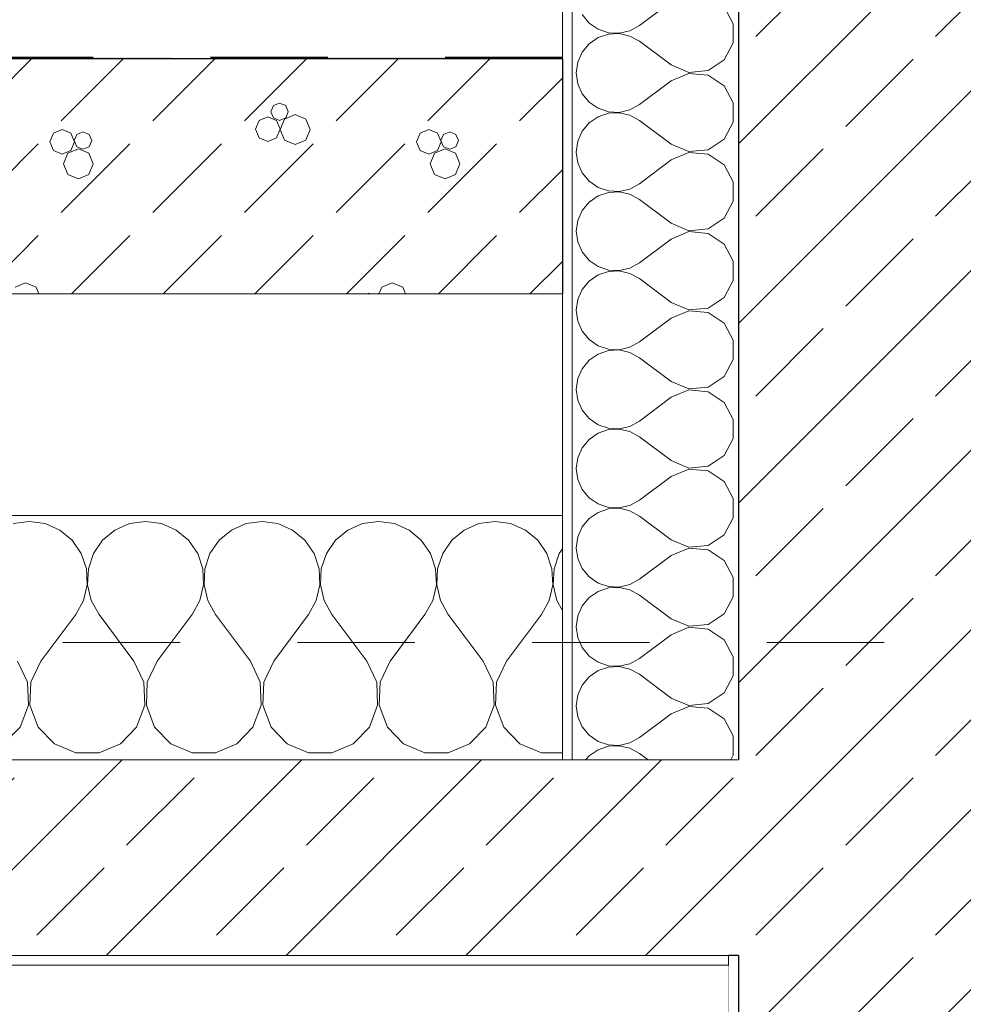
# Model space of a CAD drawing. Header units: millimetres. Extents: x 58537 to 97688, y -8921 to 14216.
# Tile 124 of 145: x 74395 to 75360, y 11190 to 12197. Entities that reach past the tile are written whole.
import ezdxf

# ---------------------------------------------------------------- set-up
doc = ezdxf.new("R2010")
doc.units = ezdxf.units.MM
doc.header["$MEASUREMENT"] = 0
doc.linetypes.add('Przerywana', pattern=[240, 120, -120])
doc.linetypes.add('Wipeout_Contour', pattern=[1000, 0, -1000])
for name, color, linetype, lineweight, true_color in [('0_Nr_pióra__85', 7, 'Continuous', 13, 0x80c2ff), ('Nowe_A-Wymiary-Zewnętrzne_Nr_pióra__45', 7, 'Continuous', 15, 0x40a5ff), ('Nowe_A-Wymiary-Zewnętrzne_Nr_pióra__85', 7, 'Continuous', 13, 0x80c2ff)]:
    doc.layers.add(name, color=color, linetype=linetype, lineweight=lineweight, true_color=true_color)
for name, color, linetype in [('Nowe_A-Dach-Połacie', 7, 'Continuous'), ('Nowe_A-Stropy', 7, 'Continuous'), ('Nowe_A-Wymiary-Zewnętrzne', 7, 'Continuous'), ('Nowe_A-Ściany-Konstrukcyjne', 7, 'Continuous'), ('Nowe_A-Ściany-Wewnętrzne', 7, 'Continuous'), ('Nowe_A-Ściany-Zewnętrzne', 7, 'Continuous')]:
    doc.layers.add(name, color=color, linetype=linetype)
for name, color, linetype, lineweight in [('Nowe_A-Dach-Połacie_Nr_pióra__169', 7, 'Continuous', 5), ('Nowe_A-Dach-Połacie_Nr_pióra__29', 7, 'Continuous', 25), ('Nowe_A-Dach-Połacie_Nr_pióra__49', 7, 'Continuous', 15), ('Nowe_A-Stropy_Nr_pióra__174', 7, 'Continuous', 5), ('Nowe_A-Stropy_Nr_pióra__49', 7, 'Continuous', 15), ('Nowe_A-Stropy_Nr_pióra__9', 7, 'Continuous', 13), ('Nowe_A-Wymiary-Zewnętrzne_Nr_pióra__46', 5, 'Continuous', 15), ('Nowe_A-Ściany-Konstrukcyjne_Nr_pióra__27', 7, 'Continuous', 25), ('Nowe_A-Ściany-Konstrukcyjne_Nr_pióra__47', 7, 'Continuous', 15), ('Nowe_A-Ściany-Wewnętrzne_Nr_pióra__174', 7, 'Continuous', 5), ('Nowe_A-Ściany-Wewnętrzne_Nr_pióra__27', 7, 'Continuous', 25), ('Nowe_A-Ściany-Wewnętrzne_Nr_pióra__47', 7, 'Continuous', 15), ('Nowe_A-Ściany-Wewnętrzne_Nr_pióra__67', 7, 'Continuous', 13)]:
    doc.layers.add(name, color=color, linetype=linetype, lineweight=lineweight)
doc.styles.add('STYL_AUTOMATYCZNY_2', font='arial.ttf')
doc.dimstyles.new('STYL_AUTOMATYCZNY__1', dxfattribs={"dimtxt": 125, "dimasz": 47.5, "dimexe": 0.18, "dimexo": 20, "dimgap": 0, "dimtad": 1, "dimdec": 1, "dimlfac": 0.1, "dimzin": 0, "dimdsep": 46, "dimtxsty": 'STYL_AUTOMATYCZNY_2', "dimblk": 'ARROWHEAD_11', "dimblk1": 'ARROWHEAD_11', "dimblk2": 'ARROWHEAD_11', "dimcen": 0.09, "dimclrd": 256, "dimclre": 256, "dimclrt": 5, "dimadec": 1, "dimazin": 0, "dimtfac": 1, "dimtdec": 4, "dimtmove": 0, "dimatfit": 3, "dimfxl": 0, "dimtolj": 1, "dimtzin": 0, "dimarcsym": 0})
pattern_1 = [(0, (0, 0), (0, 86.60254), [0, -50]), (0, (25, 43.3), (0, 86.60254), [0, -50])]
pattern_2 = [(45, (0, 0), (-91.92388, 91.92388), []), (45, (-45.96, 45.96), (-91.92388, 91.92388), [97.5, -32.5])]

# ---------------------------------------------------------------- blocks, each defined once
blk = doc.blocks.new('ElemPrzekroju_265')
at = {"layer": 'Nowe_A-Ściany-Konstrukcyjne', "linetype": 'Continuous', "lineweight": 0, "true_color": 0x000000}
h = blk.add_hatch(dxfattribs=at)
h.set_pattern_fill('Tynk', color=18, style=0, pattern_type=2)
h.set_pattern_definition(pattern_1)
h.paths.add_polyline_path([(75120.1, 11240), (75120.1, 10920), (75130.1, 10920), (75130.1, 11240)])
h = blk.add_hatch(dxfattribs=at)
h.set_pattern_fill('Beton_zbrojony', color=18, style=0, pattern_type=2)
h.set_pattern_definition(pattern_2)
h.paths.add_polyline_path([(75380.1, 11240), (75130.1, 11240), (75130.1, 10920), (75380.1, 10920)])
at = {"layer": 'Nowe_A-Ściany-Konstrukcyjne_Nr_pióra__27', "color": 7, "linetype": 'Continuous', "lineweight": 25}
for q in [(75120.1, 11240), (75130.1, 10920)]:
    blk.add_line((75130.1, 11240), q, dxfattribs=at)
at = {"layer": 'Nowe_A-Ściany-Konstrukcyjne_Nr_pióra__47', "color": 7, "linetype": 'Continuous', "lineweight": 15}
for p, q in [((75120.1, 11240), (75120.1, 11230)), ((75120.1, 11230), (75120.1, 10920))]:
    blk.add_line(p, q, dxfattribs=at)
blk = doc.blocks.new('ElemPrzekroju_328')
at = {"color": 254, "linetype": 'Wipeout_Contour', "lineweight": 0, "ltscale": 591287.629852}
blk.add_wipeout([(72140.1, 8770), (72340.1, 8770), (72340.1, 10720), (73360.1, 10720), (73360.1, 8770), (75120.1, 8770), (75120.1, 11230), (72140.1, 11230)], dxfattribs=at).dxf.layer = 'Nowe_A-Ściany-Wewnętrzne'
blk = doc.blocks.new('ElemPrzekroju_340')
at = {"color": 254, "linetype": 'Wipeout_Contour', "lineweight": 0, "ltscale": 301367.432864}
blk.add_wipeout([(73900.1, 11744.7), (73900.1, 11690), (74950.1, 11690), (74950.1, 11744.7)], dxfattribs=at).dxf.layer = 'Nowe_A-Ściany-Zewnętrzne'
blk = doc.blocks.new('*X368')
at = {"layer": 'Nowe_A-Stropy_Nr_pióra__174', "color": 7, "linetype": 'Continuous', "lineweight": 5}
for p, q in [((74404.8, 11684), (74388.5, 11681.8)), ((74421, 11681.8), (74404.8, 11684)), ((74436.1, 11675.2), (74421, 11681.8)), ((74448.7, 11664.7), (74436.1, 11675.2)), ((74492.5, 11675.2), (74479.9, 11664.7)), ((74507.5, 11681.8), (74492.5, 11675.2)), ((74523.8, 11684), (74507.5, 11681.8)), ((74540.1, 11681.8), (74523.8, 11684)), ((74555.1, 11675.2), (74540.1, 11681.8)), ((74567.7, 11664.7), (74555.1, 11675.2)), ((74611.6, 11675.2), (74598.9, 11664.7)), ((74626.6, 11681.8), (74611.6, 11675.2)), ((74642.9, 11684), (74626.6, 11681.8)), ((74659.1, 11681.8), (74642.9, 11684)), ((74674.2, 11675.2), (74659.1, 11681.8)), ((74686.8, 11664.7), (74674.2, 11675.2)), ((74730.6, 11675.2), (74718, 11664.7)), ((74745.6, 11681.8), (74730.6, 11675.2)), ((74761.9, 11684), (74745.6, 11681.8)), ((74778.2, 11681.8), (74761.9, 11684)), ((74793.2, 11675.2), (74778.2, 11681.8)), ((74805.8, 11664.7), (74793.2, 11675.2)), ((74849.7, 11675.2), (74837, 11664.7)), ((74864.7, 11681.8), (74849.7, 11675.2)), ((74881, 11684), (74864.7, 11681.8)), ((74897.2, 11681.8), (74881, 11684)), ((74912.2, 11675.2), (74897.2, 11681.8)), ((74924.9, 11664.7), (74912.2, 11675.2)), ((74458, 11651.1), (74448.7, 11664.7)), ((74479.9, 11664.7), (74470.6, 11651.1)), ((74577.1, 11651.1), (74567.7, 11664.7)), ((74598.9, 11664.7), (74589.6, 11651.1)), ((74696.1, 11651.1), (74686.8, 11664.7)), ((74718, 11664.7), (74708.7, 11651.1)), ((74815.1, 11651.1), (74805.8, 11664.7)), ((74837, 11664.7), (74827.7, 11651.1)), ((74934.2, 11651.1), (74924.9, 11664.7)), ((74950.1, 11656), (74946.8, 11651.1)), ((74463.3, 11635.6), (74458, 11651.1)), ((74470.6, 11651.1), (74465.3, 11635.6)), ((74582.3, 11635.6), (74577.1, 11651.1)), ((74589.6, 11651.1), (74584.4, 11635.6)), ((74701.3, 11635.6), (74696.1, 11651.1)), ((74708.7, 11651.1), (74703.4, 11635.6)), ((74820.4, 11635.6), (74815.1, 11651.1)), ((74827.7, 11651.1), (74822.5, 11635.6)), ((74939.4, 11635.6), (74934.2, 11651.1)), ((74946.8, 11651.1), (74941.5, 11635.6)), ((74464, 11619.2), (74463.3, 11635.6)), ((74465.3, 11635.6), (74464.5, 11619.2)), ((74583.1, 11619.2), (74582.3, 11635.6)), ((74584.4, 11635.6), (74583.6, 11619.2)), ((74702.1, 11619.2), (74701.3, 11635.6)), ((74703.4, 11635.6), (74702.6, 11619.2)), ((74821.2, 11619.2), (74820.4, 11635.6)), ((74822.5, 11635.6), (74821.7, 11619.2)), ((74940.2, 11619.2), (74939.4, 11635.6)), ((74941.5, 11635.6), (74940.7, 11619.2)), ((74460.3, 11603.2), (74464, 11619.2)), ((74464.5, 11619.2), (74468.2, 11603.2)), ((74579.4, 11603.2), (74583.1, 11619.2)), ((74583.6, 11619.2), (74587.3, 11603.2)), ((74698.4, 11603.2), (74702.1, 11619.2)), ((74702.6, 11619.2), (74706.3, 11603.2)), ((74817.5, 11603.2), (74821.2, 11619.2)), ((74821.7, 11619.2), (74825.4, 11603.2)), ((74936.5, 11603.2), (74940.2, 11619.2)), ((74940.7, 11619.2), (74944.4, 11603.2)), ((74452.4, 11588.8), (74460.3, 11603.2)), ((74468.2, 11603.2), (74476.2, 11588.8)), ((74571.4, 11588.8), (74579.4, 11603.2)), ((74587.3, 11603.2), (74595.2, 11588.8)), ((74690.5, 11588.8), (74698.4, 11603.2)), ((74706.3, 11603.2), (74714.3, 11588.8)), ((74809.5, 11588.8), (74817.5, 11603.2)), ((74825.4, 11603.2), (74833.3, 11588.8)), ((74928.6, 11588.8), (74936.5, 11603.2)), ((74944.4, 11603.2), (74950.1, 11593)), ((74416.7, 11541.2), (74452.4, 11588.8)), ((74511.9, 11541.2), (74476.2, 11588.8)), ((74535.7, 11541.2), (74571.4, 11588.8)), ((74631, 11541.2), (74595.2, 11588.8)), ((74654.8, 11541.2), (74690.5, 11588.8)), ((74750, 11541.2), (74714.3, 11588.8)), ((74773.8, 11541.2), (74809.5, 11588.8)), ((74869, 11541.2), (74833.3, 11588.8)), ((74892.9, 11541.2), (74928.6, 11588.8)), ((74403, 11519.7), (74392.9, 11541.2)), ((74416.7, 11541.2), (74406.5, 11519.7)), ((74522.1, 11519.7), (74511.9, 11541.2)), ((74535.7, 11541.2), (74525.5, 11519.7)), ((74641.1, 11519.7), (74631, 11541.2)), ((74654.8, 11541.2), (74644.6, 11519.7)), ((74760.2, 11519.7), (74750, 11541.2)), ((74773.8, 11541.2), (74763.6, 11519.7)), ((74879.2, 11519.7), (74869, 11541.2)), ((74892.9, 11541.2), (74882.7, 11519.7)), ((74404, 11495.9), (74403, 11519.7)), ((74406.5, 11519.7), (74405.5, 11495.9)), ((74523, 11495.9), (74522.1, 11519.7)), ((74525.5, 11519.7), (74524.6, 11495.9)), ((74642.1, 11495.9), (74641.1, 11519.7)), ((74644.6, 11519.7), (74643.6, 11495.9)), ((74761.1, 11495.9), (74760.2, 11519.7)), ((74763.6, 11519.7), (74762.7, 11495.9)), ((74880.2, 11495.9), (74879.2, 11519.7)), ((74882.7, 11519.7), (74881.7, 11495.9)), ((74395.5, 11473.6), (74404, 11495.9)), ((74405.5, 11495.9), (74414, 11473.6)), ((74514.6, 11473.6), (74523, 11495.9)), ((74524.6, 11495.9), (74533, 11473.6)), ((74633.6, 11473.6), (74642.1, 11495.9)), ((74643.6, 11495.9), (74652.1, 11473.6)), ((74752.7, 11473.6), (74761.1, 11495.9)), ((74762.7, 11495.9), (74771.1, 11473.6)), ((74871.7, 11473.6), (74880.2, 11495.9)), ((74881.7, 11495.9), (74890.2, 11473.6)), ((74379, 11456.5), (74395.5, 11473.6)), ((74414, 11473.6), (74430.5, 11456.5)), ((74498.1, 11456.5), (74514.6, 11473.6)), ((74533, 11473.6), (74549.5, 11456.5)), ((74617.1, 11456.5), (74633.6, 11473.6)), ((74652.1, 11473.6), (74668.6, 11456.5)), ((74736.2, 11456.5), (74752.7, 11473.6)), ((74771.1, 11473.6), (74787.6, 11456.5)), ((74855.2, 11456.5), (74871.7, 11473.6)), ((74890.2, 11473.6), (74906.7, 11456.5)), ((74430.5, 11456.5), (74452.4, 11447.2)), ((74476.2, 11447.2), (74498.1, 11456.5)), ((74549.5, 11456.5), (74571.4, 11447.2)), ((74595.2, 11447.2), (74617.1, 11456.5)), ((74668.6, 11456.5), (74690.5, 11447.2)), ((74714.3, 11447.2), (74736.2, 11456.5)), ((74787.6, 11456.5), (74809.5, 11447.2)), ((74833.3, 11447.2), (74855.2, 11456.5)), ((74906.7, 11456.5), (74928.6, 11447.2)), ((74452.4, 11447.2), (74476.2, 11447.2)), ((74571.4, 11447.2), (74595.2, 11447.2)), ((74690.5, 11447.2), (74714.3, 11447.2)), ((74809.5, 11447.2), (74833.3, 11447.2)), ((74928.6, 11447.2), (74950.1, 11447.2))]:
    blk.add_line(p, q, dxfattribs=at)
blk = doc.blocks.new('ElemPrzekroju_341')
at = {"layer": 'Nowe_A-Stropy', "linetype": 'Continuous', "lineweight": 0, "true_color": 0x000000}
h = blk.add_hatch(dxfattribs=at)
h.set_pattern_fill('Beton_zbrojony', color=18, style=0, pattern_type=2)
h.set_pattern_definition(pattern_2)
h.paths.add_polyline_path([(73900.1, 11440), (73430.1, 11440), (73430.1, 11240), (75120.1, 11240), (75380.1, 11240), (75380.1, 11440), (74950.1, 11440)])
h = blk.add_hatch(dxfattribs=at)
h.set_pattern_fill('Tynk', color=18, style=0, pattern_type=2)
h.set_pattern_definition(pattern_1)
h.paths.add_polyline_path([(73430.1, 11230), (75120.1, 11230), (75120.1, 11240), (73430.1, 11240)])
at = {"layer": 'Nowe_A-Stropy_Nr_pióra__49', "color": 7, "linetype": 'Continuous', "lineweight": 15}
blk.add_line((75120.1, 11230), (73430.1, 11230), dxfattribs=at)
at = {"layer": 'Nowe_A-Stropy_Nr_pióra__9', "color": 7, "linetype": 'Continuous', "lineweight": 13}
for p, q in [((74950.1, 11690), (73900.1, 11690)), ((74950.1, 11440), (73900.1, 11440)), ((75120.1, 11240), (73430.1, 11240))]:
    blk.add_line(p, q, dxfattribs=at)
at = {"layer": 'Nowe_A-Stropy', "lineweight": 0}
blk.add_blockref('*X368', (0, 0), dxfattribs=at)
blk = doc.blocks.new('*X373')
at = {"layer": 'Nowe_A-Dach-Połacie', "linetype": 'Continuous', "lineweight": 0, "true_color": 0x000000}
for points in [[(74400.6, 12157.2), (74550.6, 12157.2), (74550.6, 12158.7), (74400.6, 12158.7)], [(74700.6, 12157.2), (74850.6, 12157.2), (74850.6, 12158.7), (74700.6, 12158.7)]]:
    blk.add_hatch(color=18, dxfattribs=at).paths.add_polyline_path(points)
blk = doc.blocks.new('*X376')
at = {"layer": 'Nowe_A-Dach-Połacie_Nr_pióra__169', "color": 7, "linetype": 'Continuous', "lineweight": 5}
for p, q in [((74343.8, 12093.8), (74407.2, 12157.2)), ((74437.5, 12093.8), (74501, 12157.2)), ((74531.2, 12093.8), (74594.7, 12157.2)), ((74625, 12093.8), (74688.5, 12157.2)), ((74718.8, 12093.8), (74782.2, 12157.2)), ((74812.5, 12093.8), (74876, 12157.2)), ((74906.2, 12093.8), (74950.1, 12137.6)), ((74654.5, 12109.4), (74651.9, 12103.1)), ((74660.8, 12112), (74654.5, 12109.4)), ((74667.1, 12109.4), (74660.8, 12112)), ((74669.7, 12103.1), (74667.1, 12109.4)), ((74651.9, 12103.1), (74654.5, 12096.8)), ((74676.9, 12100.2), (74666, 12095.7)), ((74667.1, 12096.8), (74669.7, 12103.1)), ((74687.7, 12095.7), (74676.9, 12100.2)), ((74640, 12094.2), (74636.3, 12085.3)), ((74648.9, 12097.9), (74640, 12094.2)), ((74657.8, 12094.2), (74648.9, 12097.9)), ((74654.5, 12096.8), (74660.8, 12094.2)), ((74661.5, 12085.3), (74657.8, 12094.2)), ((74660.8, 12094.2), (74667.1, 12096.8)), ((74666, 12095.7), (74661.6, 12084.9)), ((74692.1, 12084.9), (74687.7, 12095.7)), ((74429.5, 12081.2), (74425.8, 12072.3)), ((74438.4, 12084.9), (74429.5, 12081.2)), ((74447.3, 12081.2), (74438.4, 12084.9)), ((74451, 12072.3), (74447.3, 12081.2)), ((74453.5, 12080), (74450.9, 12073.7)), ((74459.8, 12082.6), (74453.5, 12080)), ((74466.1, 12080), (74459.8, 12082.6)), ((74468.7, 12073.7), (74466.1, 12080)), ((74636.3, 12085.3), (74640, 12076.4)), ((74657.8, 12076.4), (74661.5, 12085.3)), ((74661.6, 12084.9), (74666, 12074.1)), ((74687.7, 12074.1), (74692.1, 12084.9)), ((74804.5, 12081.2), (74800.8, 12072.3)), ((74813.4, 12084.9), (74804.5, 12081.2)), ((74822.3, 12081.2), (74813.4, 12084.9)), ((74826, 12072.3), (74822.3, 12081.2)), ((74828.5, 12080), (74825.9, 12073.7)), ((74834.8, 12082.6), (74828.5, 12080)), ((74841.1, 12080), (74834.8, 12082.6)), ((74843.7, 12073.7), (74841.1, 12080)), ((74343.8, 12000), (74414.1, 12070.3)), ((74425.8, 12072.3), (74429.5, 12063.4)), ((74437.5, 12000), (74507.8, 12070.3)), ((74447.3, 12063.4), (74451, 12072.3)), ((74450.9, 12073.7), (74453.5, 12067.4)), ((74466.1, 12067.4), (74468.7, 12073.7)), ((74531.2, 12000), (74601.6, 12070.3)), ((74625, 12000), (74695.3, 12070.3)), ((74640, 12076.4), (74648.9, 12072.7)), ((74648.9, 12072.7), (74657.8, 12076.4)), ((74666, 12074.1), (74676.9, 12069.6)), ((74676.9, 12069.6), (74687.7, 12074.1)), ((74718.8, 12000), (74789.1, 12070.3)), ((74800.8, 12072.3), (74804.5, 12063.4)), ((74812.5, 12000), (74882.8, 12070.3)), ((74822.3, 12063.4), (74826, 12072.3)), ((74825.9, 12073.7), (74828.5, 12067.4)), ((74841.1, 12067.4), (74843.7, 12073.7)), ((74429.5, 12063.4), (74438.4, 12059.7)), ((74438.4, 12059.7), (74447.3, 12063.4)), ((74444.2, 12060.7), (74439.8, 12049.9)), ((74455.1, 12065.1), (74444.2, 12060.7)), ((74453.5, 12067.4), (74459.8, 12064.8)), ((74465.9, 12060.7), (74455.1, 12065.1)), ((74459.8, 12064.8), (74466.1, 12067.4)), ((74470.3, 12049.9), (74465.9, 12060.7)), ((74804.5, 12063.4), (74813.4, 12059.7)), ((74813.4, 12059.7), (74822.3, 12063.4)), ((74819.2, 12060.7), (74814.8, 12049.9)), ((74830.1, 12065.1), (74819.2, 12060.7)), ((74828.5, 12067.4), (74834.8, 12064.8)), ((74840.9, 12060.7), (74830.1, 12065.1)), ((74834.8, 12064.8), (74841.1, 12067.4)), ((74845.3, 12049.9), (74840.9, 12060.7)), ((74439.8, 12049.9), (74444.2, 12039)), ((74465.9, 12039), (74470.3, 12049.9)), ((74814.8, 12049.9), (74819.2, 12039)), ((74840.9, 12039), (74845.3, 12049.9)), ((74444.2, 12039), (74455.1, 12034.6)), ((74455.1, 12034.6), (74465.9, 12039)), ((74819.2, 12039), (74830.1, 12034.6)), ((74830.1, 12034.6), (74840.9, 12039)), ((74906.2, 12000), (74950.1, 12043.8)), ((74354.4, 11916.9), (74414.1, 11976.6)), ((74448.2, 11916.9), (74507.8, 11976.6)), ((74541.9, 11916.9), (74601.6, 11976.6)), ((74635.7, 11916.9), (74695.3, 11976.6)), ((74729.4, 11916.9), (74789.1, 11976.6)), ((74823.2, 11916.9), (74882.8, 11976.6)), ((74916.9, 11916.9), (74950.1, 11950.1)), ((74401.1, 11928), (74390.3, 11923.6)), ((74411.9, 11923.6), (74401.1, 11928)), ((74776.1, 11928), (74765.3, 11923.6)), ((74786.9, 11923.6), (74776.1, 11928)), ((74414.7, 11916.9), (74411.9, 11923.6)), ((74752.2, 11917.6), (74750.6, 11916.9)), ((74753.8, 11916.9), (74752.2, 11917.6)), ((74765.3, 11923.6), (74762.5, 11916.9)), ((74789.7, 11916.9), (74786.9, 11923.6))]:
    blk.add_line(p, q, dxfattribs=at)
blk = doc.blocks.new('ElemPrzekroju_342')
at = {"layer": 'Nowe_A-Dach-Połacie_Nr_pióra__29', "color": 7, "linetype": 'Przerywana', "lineweight": 25}
blk.add_line((74950.1, 12158.7), (73480.1, 12158.7), dxfattribs=at)
at = {"layer": 'Nowe_A-Dach-Połacie_Nr_pióra__29', "color": 7, "linetype": 'Continuous', "lineweight": 25}
blk.add_line((74950.1, 12157.2), (73480.1, 12157.2), dxfattribs=at)
at = {"layer": 'Nowe_A-Dach-Połacie', "lineweight": 0}
blk.add_blockref('*X373', (0, 0), dxfattribs=at)
at = {"color": 254, "linetype": 'Wipeout_Contour', "lineweight": 0, "ltscale": 377324.290386}
blk.add_wipeout([(73900.1, 11916.9), (73900.1, 11744.7), (74950.1, 11744.7), (74950.1, 11883), (74950.1, 11916.9)], dxfattribs=at).dxf.layer = 'Nowe_A-Dach-Połacie'
at = {"layer": 'Nowe_A-Dach-Połacie_Nr_pióra__29', "color": 7, "linetype": 'Continuous', "lineweight": 25}
blk.add_line((74950.1, 12157.2), (74950.1, 11916.9), dxfattribs=at)
at = {"layer": 'Nowe_A-Dach-Połacie_Nr_pióra__49', "color": 7, "linetype": 'Continuous', "lineweight": 15}
blk.add_line((74950.1, 11916.9), (73900.1, 11916.9), dxfattribs=at)
at = {"layer": 'Nowe_A-Dach-Połacie', "lineweight": 0}
blk.add_blockref('*X376', (0, 0), dxfattribs=at)
blk = doc.blocks.new('*X405')
at = {"layer": 'Nowe_A-Ściany-Wewnętrzne_Nr_pióra__174', "color": 7, "linetype": 'Continuous', "lineweight": 5}
for p, q in [((75061.3, 12215.7), (75028.9, 12191.4)), ((75124.8, 12193.2), (75115.5, 12210.6)), ((74970.2, 12202.5), (74977.3, 12193.9)), ((74977.3, 12193.9), (74986.5, 12187.6)), ((75019.1, 12186), (75028.9, 12191.4)), ((75124.8, 12173.5), (75124.8, 12193.2)), ((74986.5, 12179.1), (74977.3, 12172.7)), ((74986.5, 12187.6), (74997.1, 12184)), ((74997.1, 12182.6), (74986.5, 12179.1)), ((74997.1, 12184), (75008.2, 12183.5)), ((75008.2, 12183.2), (74997.1, 12182.6)), ((75008.2, 12183.5), (75019.1, 12186)), ((75019.1, 12180.6), (75008.2, 12183.2)), ((75028.9, 12175.2), (75019.1, 12180.6)), ((74977.3, 12172.7), (74970.2, 12164.1)), ((75061.3, 12151), (75028.9, 12175.2)), ((75115.5, 12156.1), (75124.8, 12173.5)), ((74970.2, 12164.1), (74965.7, 12153.9)), ((74965.7, 12153.9), (74964.1, 12142.9)), ((75061.3, 12151), (75079.4, 12143.3)), ((75099.1, 12145.2), (75115.5, 12156.1)), ((74964.1, 12142.9), (74965.7, 12131.8)), ((75079.4, 12142.4), (75061.3, 12134.8)), ((75079.4, 12143.3), (75099.1, 12145.2)), ((75099.1, 12140.5), (75079.4, 12142.4)), ((75115.5, 12129.6), (75099.1, 12140.5)), ((74965.7, 12131.8), (74970.2, 12121.6)), ((75061.3, 12134.8), (75028.9, 12110.5)), ((75124.8, 12112.2), (75115.5, 12129.6)), ((74970.2, 12121.6), (74977.3, 12113)), ((74977.3, 12113), (74986.5, 12106.7)), ((75019.1, 12105.1), (75028.9, 12110.5)), ((75124.8, 12092.5), (75124.8, 12112.2)), ((74986.5, 12098.1), (74977.3, 12091.8)), ((74986.5, 12106.7), (74997.1, 12103.1)), ((74997.1, 12101.7), (74986.5, 12098.1)), ((74997.1, 12103.1), (75008.2, 12102.5)), ((75008.2, 12102.2), (74997.1, 12101.7)), ((75008.2, 12102.5), (75019.1, 12105.1)), ((75019.1, 12099.7), (75008.2, 12102.2)), ((75028.9, 12094.3), (75019.1, 12099.7)), ((74977.3, 12091.8), (74970.2, 12083.2)), ((75061.3, 12070), (75028.9, 12094.3)), ((75115.5, 12075.1), (75124.8, 12092.5)), ((74970.2, 12083.2), (74965.7, 12073)), ((74965.7, 12073), (74964.1, 12061.9)), ((75061.3, 12070), (75079.4, 12062.4)), ((75099.1, 12064.2), (75115.5, 12075.1)), ((74964.1, 12061.9), (74965.7, 12050.8)), ((75079.4, 12061.4), (75061.3, 12053.8)), ((75079.4, 12062.4), (75099.1, 12064.2)), ((75099.1, 12059.6), (75079.4, 12061.4)), ((75115.5, 12048.7), (75099.1, 12059.6)), ((74965.7, 12050.8), (74970.2, 12040.6)), ((75061.3, 12053.8), (75028.9, 12029.5)), ((75124.8, 12031.3), (75115.5, 12048.7)), ((74970.2, 12040.6), (74977.3, 12032)), ((74977.3, 12032), (74986.5, 12025.7)), ((75019.1, 12024.1), (75028.9, 12029.5)), ((75124.8, 12011.6), (75124.8, 12031.3)), ((74986.5, 12025.7), (74997.1, 12022.1)), ((74997.1, 12020.7), (74986.5, 12017.2)), ((74997.1, 12022.1), (75008.2, 12021.6)), ((75008.2, 12021.3), (74997.1, 12020.7)), ((75008.2, 12021.6), (75019.1, 12024.1)), ((75019.1, 12018.7), (75008.2, 12021.3)), ((75028.9, 12013.3), (75019.1, 12018.7)), ((74977.3, 12010.8), (74970.2, 12002.2)), ((74986.5, 12017.2), (74977.3, 12010.8)), ((75061.3, 11989), (75028.9, 12013.3)), ((75115.5, 11994.2), (75124.8, 12011.6)), ((74970.2, 12002.2), (74965.7, 11992)), ((74965.7, 11992), (74964.1, 11981)), ((75061.3, 11989), (75079.4, 11981.4)), ((75099.1, 11983.3), (75115.5, 11994.2)), ((74964.1, 11981), (74965.7, 11969.9)), ((75079.4, 11980.5), (75061.3, 11972.9)), ((75079.4, 11981.4), (75099.1, 11983.3)), ((75099.1, 11978.6), (75079.4, 11980.5)), ((75115.5, 11967.7), (75099.1, 11978.6)), ((74965.7, 11969.9), (74970.2, 11959.7)), ((75061.3, 11972.9), (75028.9, 11948.6)), ((75124.8, 11950.3), (75115.5, 11967.7)), ((74970.2, 11959.7), (74977.3, 11951.1)), ((74977.3, 11951.1), (74986.5, 11944.7)), ((75019.1, 11943.2), (75028.9, 11948.6)), ((75124.8, 11930.6), (75124.8, 11950.3)), ((74986.5, 11944.7), (74997.1, 11941.2)), ((74997.1, 11939.8), (74986.5, 11936.2)), ((74997.1, 11941.2), (75008.2, 11940.6)), ((75008.2, 11940.3), (74997.1, 11939.8)), ((75008.2, 11940.6), (75019.1, 11943.2)), ((75019.1, 11937.8), (75008.2, 11940.3)), ((75028.9, 11932.4), (75019.1, 11937.8)), ((74977.3, 11929.9), (74970.2, 11921.3)), ((74986.5, 11936.2), (74977.3, 11929.9)), ((75061.3, 11908.1), (75028.9, 11932.4)), ((75115.5, 11913.2), (75124.8, 11930.6)), ((74970.2, 11921.3), (74965.7, 11911.1)), ((74965.7, 11911.1), (74964.1, 11900)), ((75061.3, 11908.1), (75079.4, 11900.5)), ((75099.1, 11902.3), (75115.5, 11913.2)), ((74964.1, 11900), (74965.7, 11888.9)), ((75079.4, 11899.5), (75061.3, 11891.9)), ((75079.4, 11900.5), (75099.1, 11902.3)), ((75099.1, 11897.7), (75079.4, 11899.5)), ((75115.5, 11886.8), (75099.1, 11897.7)), ((74965.7, 11888.9), (74970.2, 11878.7)), ((75061.3, 11891.9), (75028.9, 11867.6)), ((75124.8, 11869.4), (75115.5, 11886.8)), ((74970.2, 11878.7), (74977.3, 11870.1)), ((74977.3, 11870.1), (74986.5, 11863.8)), ((75019.1, 11862.2), (75028.9, 11867.6)), ((75124.8, 11849.7), (75124.8, 11869.4)), ((74986.5, 11863.8), (74997.1, 11860.2)), ((74997.1, 11858.8), (74986.5, 11855.3)), ((74997.1, 11860.2), (75008.2, 11859.7)), ((75008.2, 11859.4), (74997.1, 11858.8)), ((75008.2, 11859.7), (75019.1, 11862.2)), ((75019.1, 11856.8), (75008.2, 11859.4)), ((75028.9, 11851.4), (75019.1, 11856.8)), ((74977.3, 11848.9), (74970.2, 11840.3)), ((74986.5, 11855.3), (74977.3, 11848.9)), ((75061.3, 11827.1), (75028.9, 11851.4)), ((75115.5, 11832.3), (75124.8, 11849.7)), ((74970.2, 11840.3), (74965.7, 11830.1)), ((74965.7, 11830.1), (74964.1, 11819)), ((75061.3, 11827.1), (75079.4, 11819.5)), ((75099.1, 11821.4), (75115.5, 11832.3)), ((74964.1, 11819), (74965.7, 11808)), ((75079.4, 11818.6), (75061.3, 11811)), ((75079.4, 11819.5), (75099.1, 11821.4)), ((75099.1, 11816.7), (75079.4, 11818.6)), ((75115.5, 11805.8), (75099.1, 11816.7)), ((74965.7, 11808), (74970.2, 11797.8)), ((75061.3, 11811), (75028.9, 11786.7)), ((74970.2, 11797.8), (74977.3, 11789.2)), ((75124.8, 11788.4), (75115.5, 11805.8)), ((74977.3, 11789.2), (74986.5, 11782.8)), ((75019.1, 11781.3), (75028.9, 11786.7)), ((75124.8, 11768.7), (75124.8, 11788.4)), ((74986.5, 11782.8), (74997.1, 11779.3)), ((74997.1, 11777.9), (74986.5, 11774.3)), ((74997.1, 11779.3), (75008.2, 11778.7)), ((75008.2, 11778.4), (74997.1, 11777.9)), ((75008.2, 11778.7), (75019.1, 11781.3)), ((75019.1, 11775.9), (75008.2, 11778.4)), ((75028.9, 11770.5), (75019.1, 11775.9)), ((74977.3, 11768), (74970.2, 11759.4)), ((74986.5, 11774.3), (74977.3, 11768)), ((75061.3, 11746.2), (75028.9, 11770.5)), ((75115.5, 11751.3), (75124.8, 11768.7)), ((74970.2, 11759.4), (74965.7, 11749.2)), ((74965.7, 11749.2), (74964.1, 11738.1)), ((75061.3, 11746.2), (75079.4, 11738.6)), ((75099.1, 11740.4), (75115.5, 11751.3)), ((74964.1, 11738.1), (74965.7, 11727)), ((75079.4, 11737.6), (75061.3, 11730)), ((75079.4, 11738.6), (75099.1, 11740.4)), ((75099.1, 11735.8), (75079.4, 11737.6)), ((75115.5, 11724.9), (75099.1, 11735.8)), ((74965.7, 11727), (74970.2, 11716.8)), ((75061.3, 11730), (75028.9, 11705.7)), ((74970.2, 11716.8), (74977.3, 11708.2)), ((75124.8, 11707.5), (75115.5, 11724.9)), ((74977.3, 11708.2), (74986.5, 11701.9)), ((75019.1, 11700.3), (75028.9, 11705.7)), ((75124.8, 11687.8), (75124.8, 11707.5)), ((74986.5, 11701.9), (74997.1, 11698.3)), ((74997.1, 11696.9), (74986.5, 11693.3)), ((74997.1, 11698.3), (75008.2, 11697.8)), ((75008.2, 11697.5), (74997.1, 11696.9)), ((75008.2, 11697.8), (75019.1, 11700.3)), ((75019.1, 11694.9), (75008.2, 11697.5)), ((74977.3, 11687), (74970.2, 11678.4)), ((74986.5, 11693.3), (74977.3, 11687)), ((75028.9, 11689.5), (75019.1, 11694.9)), ((75061.3, 11665.2), (75028.9, 11689.5)), ((75115.5, 11670.4), (75124.8, 11687.8)), ((74970.2, 11678.4), (74965.7, 11668.2)), ((74965.7, 11668.2), (74964.1, 11657.1)), ((75061.3, 11665.2), (75079.4, 11657.6)), ((75099.1, 11659.5), (75115.5, 11670.4)), ((74964.1, 11657.1), (74965.7, 11646.1)), ((75079.4, 11656.7), (75061.3, 11649)), ((75079.4, 11657.6), (75099.1, 11659.5)), ((75099.1, 11654.8), (75079.4, 11656.7)), ((75115.5, 11643.9), (75099.1, 11654.8)), ((74965.7, 11646.1), (74970.2, 11635.9)), ((75061.3, 11649), (75028.9, 11624.8)), ((74970.2, 11635.9), (74977.3, 11627.3)), ((75124.8, 11626.5), (75115.5, 11643.9)), ((74977.3, 11627.3), (74986.5, 11620.9)), ((75019.1, 11619.4), (75028.9, 11624.8)), ((75124.8, 11606.8), (75124.8, 11626.5)), ((74986.5, 11620.9), (74997.1, 11617.4)), ((74997.1, 11616), (74986.5, 11612.4)), ((74997.1, 11617.4), (75008.2, 11616.8)), ((75008.2, 11616.5), (74997.1, 11616)), ((75008.2, 11616.8), (75019.1, 11619.4)), ((75019.1, 11614), (75008.2, 11616.5)), ((74977.3, 11606.1), (74970.2, 11597.5)), ((74986.5, 11612.4), (74977.3, 11606.1)), ((75028.9, 11608.6), (75019.1, 11614)), ((75061.3, 11584.3), (75028.9, 11608.6)), ((75115.5, 11589.4), (75124.8, 11606.8)), ((74970.2, 11597.5), (74965.7, 11587.3)), ((74965.7, 11587.3), (74964.1, 11576.2)), ((75061.3, 11584.3), (75079.4, 11576.7)), ((75099.1, 11578.5), (75115.5, 11589.4)), ((74964.1, 11576.2), (74965.7, 11565.1)), ((75079.4, 11575.7), (75061.3, 11568.1)), ((75079.4, 11576.7), (75099.1, 11578.5)), ((75099.1, 11573.9), (75079.4, 11575.7)), ((74965.7, 11565.1), (74970.2, 11554.9)), ((75061.3, 11568.1), (75028.9, 11543.8)), ((75115.5, 11563), (75099.1, 11573.9)), ((74970.2, 11554.9), (74977.3, 11546.3)), ((75124.8, 11545.6), (75115.5, 11563)), ((74977.3, 11546.3), (74986.5, 11540)), ((75124.8, 11525.9), (75124.8, 11545.6)), ((74986.5, 11540), (74997.1, 11536.4)), ((74997.1, 11535), (74986.5, 11531.4)), ((74997.1, 11536.4), (75008.2, 11535.9)), ((75008.2, 11535.6), (74997.1, 11535)), ((75008.2, 11535.9), (75019.1, 11538.4)), ((75019.1, 11533), (75008.2, 11535.6)), ((75019.1, 11538.4), (75028.9, 11543.8)), ((74977.3, 11525.1), (74970.2, 11516.5)), ((74986.5, 11531.4), (74977.3, 11525.1)), ((75028.9, 11527.6), (75019.1, 11533)), ((75061.3, 11503.3), (75028.9, 11527.6)), ((75115.5, 11508.5), (75124.8, 11525.9)), ((74970.2, 11516.5), (74965.7, 11506.3)), ((74965.7, 11506.3), (74964.1, 11495.2)), ((75099.1, 11497.6), (75115.5, 11508.5)), ((74964.1, 11495.2), (74965.7, 11484.2)), ((75061.3, 11503.3), (75079.4, 11495.7)), ((75079.4, 11494.8), (75061.3, 11487.1)), ((75079.4, 11495.7), (75099.1, 11497.6)), ((75099.1, 11492.9), (75079.4, 11494.8)), ((74965.7, 11484.2), (74970.2, 11474)), ((75061.3, 11487.1), (75028.9, 11462.9)), ((75115.5, 11482), (75099.1, 11492.9)), ((74970.2, 11474), (74977.3, 11465.4)), ((75124.8, 11464.6), (75115.5, 11482)), ((74977.3, 11465.4), (74986.5, 11459)), ((75124.8, 11444.9), (75124.8, 11464.6)), ((74986.5, 11459), (74997.1, 11455.5)), ((74997.1, 11454.1), (74986.5, 11450.5)), ((74997.1, 11455.5), (75008.2, 11454.9)), ((75008.2, 11454.6), (74997.1, 11454.1)), ((75008.2, 11454.9), (75019.1, 11457.5)), ((75019.1, 11452.1), (75008.2, 11454.6)), ((75019.1, 11457.5), (75028.9, 11462.9)), ((74977.3, 11444.2), (74973.8, 11440)), ((74986.5, 11450.5), (74977.3, 11444.2)), ((75028.9, 11446.7), (75019.1, 11452.1)), ((75037.8, 11440), (75028.9, 11446.7)), ((75122.2, 11440), (75124.8, 11444.9))]:
    blk.add_line(p, q, dxfattribs=at)
blk = doc.blocks.new('ElemPrzekroju_360')
at = {"layer": 'Nowe_A-Ściany-Wewnętrzne', "linetype": 'Continuous', "lineweight": 0, "true_color": 0x000000}
h = blk.add_hatch(dxfattribs=at)
h.set_pattern_fill('Tynk', color=18, style=0, pattern_type=2)
h.set_pattern_definition(pattern_1)
h.paths.add_polyline_path([(74950.1, 12470), (74950.1, 11440), (74960.1, 11440), (74960.1, 12470)])
h = blk.add_hatch(dxfattribs=at)
h.set_pattern_fill('Beton_zbrojony', color=18, style=0, pattern_type=2)
h.set_pattern_definition(pattern_2)
h.paths.add_polyline_path([(75380.1, 12470), (75130.1, 12470), (75130.1, 11440), (75380.1, 11440)])
at = {"layer": 'Nowe_A-Ściany-Wewnętrzne_Nr_pióra__27', "color": 7, "linetype": 'Continuous', "lineweight": 25}
blk.add_line((75130.1, 12470), (75130.1, 11440), dxfattribs=at)
at = {"layer": 'Nowe_A-Ściany-Wewnętrzne_Nr_pióra__47', "color": 7, "linetype": 'Continuous', "lineweight": 15}
for p, q in [((74950.1, 12470), (74950.1, 12157.2)), ((74950.1, 11916.9), (74950.1, 11690)), ((74950.1, 11690), (74950.1, 11440))]:
    blk.add_line(p, q, dxfattribs=at)
at = {"layer": 'Nowe_A-Ściany-Wewnętrzne_Nr_pióra__47', "color": 7, "linetype": 'Continuous', "lineweight": 15, "flags": 128}
blk.add_lwpolyline([(75130.1, 11440), (74960.1, 11440), (74950.1, 11440)], dxfattribs=at)
at = {"layer": 'Nowe_A-Ściany-Wewnętrzne_Nr_pióra__67', "color": 7, "linetype": 'Continuous', "lineweight": 13}
blk.add_line((74960.1, 12470), (74960.1, 11440), dxfattribs=at)
at = {"layer": 'Nowe_A-Ściany-Wewnętrzne', "lineweight": 0}
blk.add_blockref('*X405', (0, 0), dxfattribs=at)
blk = doc.blocks.new('*D639')
at = {"layer": 'Nowe_A-Wymiary-Zewnętrzne_Nr_pióra__45', "linetype": 'Continuous', "lineweight": 15, "true_color": 0x40a5ff}
for points in [[(90247.8, 11240), (90248.7, 11235.2), (90251.4, 11231.2), (90255.5, 11228.5), (90260.3, 11227.5), (90265, 11228.5), (90269.1, 11231.2), (90271.8, 11235.2), (90272.8, 11240), (90271.8, 11244.8), (90269.1, 11248.8), (90265, 11251.5), (90260.3, 11252.5), (90255.5, 11251.5), (90251.4, 11248.8), (90248.7, 11244.8)], [(90247.8, 10870), (90248.7, 10865.2), (90251.4, 10861.2), (90255.5, 10858.5), (90260.3, 10857.5), (90265, 10858.5), (90269.1, 10861.2), (90271.8, 10865.2), (90272.8, 10870), (90271.8, 10874.8), (90269.1, 10878.8), (90265, 10881.5), (90260.3, 10882.5), (90255.5, 10881.5), (90251.4, 10878.8), (90248.7, 10874.8)]]:
    blk.add_hatch(color=161, dxfattribs=at).paths.add_polyline_path(points)
at = {"layer": 'Nowe_A-Wymiary-Zewnętrzne_Nr_pióra__45', "color": 161, "linetype": 'Continuous', "lineweight": 15, "true_color": 0x40a5ff}
for centre in [(90260.3, 11240), (90260.3, 10870)]:
    blk.add_circle(centre, 12.5, dxfattribs=at)
at = {"layer": 'Nowe_A-Wymiary-Zewnętrzne_Nr_pióra__85', "color": 151, "linetype": 'Continuous', "lineweight": 13, "true_color": 0x80c2ff}
for p, q in [((90247.8, 11240), (90213.4, 11240)), ((90307.1, 11240), (90272.8, 11240)), ((90260.3, 10882.5), (90260.3, 11227.5)), ((90247.8, 10870), (90213.4, 10870)), ((90307.1, 10870), (90272.8, 10870))]:
    blk.add_line(p, q, dxfattribs=at)
at = {"layer": 'Nowe_A-Wymiary-Zewnętrzne_Nr_pióra__46', "color": 5, "lineweight": 15, "insert": (90235.3, 10888.2), "char_height": 125, "attachment_point": 7, "rotation": 90, "style": 'STYL_AUTOMATYCZNY_2'}
blk.add_mtext('\\A1;{\\pql;\\fArial|b0|i0|c238|p0;\\W1.000000;37,0}', dxfattribs=at)
blk = doc.blocks.new('ARROWHEAD_11')
at = {"color": 0, "linetype": 'Continuous', "lineweight": 0}
blk.add_line((0, 0), (-1, 0), dxfattribs=at)
at = {"color": 0, "linetype": 'Continuous', "lineweight": 0, "const_width": 0.25, "flags": 128}
blk.add_lwpolyline([(-0.125, 0, 1), (0.125, 0, 1)], format="xyb", close=True, dxfattribs=at)
blk = doc.blocks.new('*D640')
at = {"layer": 'Nowe_A-Wymiary-Zewnętrzne_Nr_pióra__45', "linetype": 'Continuous', "lineweight": 15, "true_color": 0x40a5ff}
for points in [[(90247.8, 11690), (90248.7, 11685.2), (90251.4, 11681.2), (90255.5, 11678.5), (90260.3, 11677.5), (90265, 11678.5), (90269.1, 11681.2), (90271.8, 11685.2), (90272.8, 11690), (90271.8, 11694.8), (90269.1, 11698.8), (90265, 11701.5), (90260.3, 11702.5), (90255.5, 11701.5), (90251.4, 11698.8), (90248.7, 11694.8)], [(90247.8, 11240), (90248.7, 11235.2), (90251.4, 11231.2), (90255.5, 11228.5), (90260.3, 11227.5), (90265, 11228.5), (90269.1, 11231.2), (90271.8, 11235.2), (90272.8, 11240), (90271.8, 11244.8), (90269.1, 11248.8), (90265, 11251.5), (90260.3, 11252.5), (90255.5, 11251.5), (90251.4, 11248.8), (90248.7, 11244.8)]]:
    blk.add_hatch(color=161, dxfattribs=at).paths.add_polyline_path(points)
at = {"layer": 'Nowe_A-Wymiary-Zewnętrzne_Nr_pióra__45', "color": 161, "linetype": 'Continuous', "lineweight": 15, "true_color": 0x40a5ff}
for centre in [(90260.3, 11690), (90260.3, 11240)]:
    blk.add_circle(centre, 12.5, dxfattribs=at)
at = {"layer": 'Nowe_A-Wymiary-Zewnętrzne_Nr_pióra__85', "color": 151, "linetype": 'Continuous', "lineweight": 13, "true_color": 0x80c2ff}
for p, q in [((90247.8, 11690), (90213.4, 11690)), ((90307.1, 11690), (90272.8, 11690)), ((90260.3, 11252.5), (90260.3, 11677.5)), ((90247.8, 11240), (90213.4, 11240)), ((90307.1, 11240), (90272.8, 11240))]:
    blk.add_line(p, q, dxfattribs=at)
at = {"layer": 'Nowe_A-Wymiary-Zewnętrzne_Nr_pióra__46', "color": 5, "lineweight": 15, "insert": (90235.3, 11298.2), "char_height": 125, "attachment_point": 7, "rotation": 90, "style": 'STYL_AUTOMATYCZNY_2'}
blk.add_mtext('\\A1;{\\pql;\\fArial|b0|i0|c238|p0;\\W1.000000;45,0}', dxfattribs=at)
blk = doc.blocks.new('*D641')
at = {"layer": 'Nowe_A-Wymiary-Zewnętrzne_Nr_pióra__45', "linetype": 'Continuous', "lineweight": 15, "true_color": 0x40a5ff}
for points in [[(90247.8, 12846.4), (90248.7, 12841.6), (90251.4, 12837.5), (90255.5, 12834.8), (90260.3, 12833.9), (90265, 12834.8), (90269.1, 12837.5), (90271.8, 12841.6), (90272.8, 12846.4), (90271.8, 12851.2), (90269.1, 12855.2), (90265, 12857.9), (90260.3, 12858.9), (90255.5, 12857.9), (90251.4, 12855.2), (90248.7, 12851.2)], [(90247.8, 11690), (90248.7, 11685.2), (90251.4, 11681.2), (90255.5, 11678.5), (90260.3, 11677.5), (90265, 11678.5), (90269.1, 11681.2), (90271.8, 11685.2), (90272.8, 11690), (90271.8, 11694.8), (90269.1, 11698.8), (90265, 11701.5), (90260.3, 11702.5), (90255.5, 11701.5), (90251.4, 11698.8), (90248.7, 11694.8)]]:
    blk.add_hatch(color=161, dxfattribs=at).paths.add_polyline_path(points)
at = {"layer": 'Nowe_A-Wymiary-Zewnętrzne_Nr_pióra__45', "color": 161, "linetype": 'Continuous', "lineweight": 15, "true_color": 0x40a5ff}
for centre in [(90260.3, 12846.4), (90260.3, 11690)]:
    blk.add_circle(centre, 12.5, dxfattribs=at)
at = {"layer": 'Nowe_A-Wymiary-Zewnętrzne_Nr_pióra__85', "color": 151, "linetype": 'Continuous', "lineweight": 13, "true_color": 0x80c2ff}
for p, q in [((90260.3, 12858.9), (90260.3, 12871.4)), ((90247.8, 12846.4), (90213.4, 12846.4)), ((90307.1, 12846.4), (90272.8, 12846.4)), ((90260.3, 11702.5), (90260.3, 12833.9)), ((90247.8, 11690), (90213.4, 11690)), ((90307.1, 11690), (90272.8, 11690))]:
    blk.add_line(p, q, dxfattribs=at)
at = {"layer": 'Nowe_A-Wymiary-Zewnętrzne_Nr_pióra__46', "color": 5, "lineweight": 15, "insert": (90235.3, 12060.1), "char_height": 125, "attachment_point": 7, "rotation": 90, "style": 'STYL_AUTOMATYCZNY_2'}
blk.add_mtext('\\A1;{\\pql;\\fArial|b0|i0|c238|p0;\\W1.000000;115,6}', dxfattribs=at)
blk = doc.blocks.new('*D657')
at = {"layer": 'Nowe_A-Wymiary-Zewnętrzne_Nr_pióra__45', "linetype": 'Continuous', "lineweight": 15, "true_color": 0x40a5ff}
for points in [[(93212.8, 12740), (93213.7, 12735.2), (93216.4, 12731.2), (93220.5, 12728.5), (93225.3, 12727.5), (93230, 12728.5), (93234.1, 12731.2), (93236.8, 12735.2), (93237.8, 12740), (93236.8, 12744.8), (93234.1, 12748.8), (93230, 12751.5), (93225.3, 12752.5), (93220.5, 12751.5), (93216.4, 12748.8), (93213.7, 12744.8)], [(93212.8, 10870), (93213.7, 10865.2), (93216.4, 10861.2), (93220.5, 10858.5), (93225.3, 10857.5), (93230, 10858.5), (93234.1, 10861.2), (93236.8, 10865.2), (93237.8, 10870), (93236.8, 10874.8), (93234.1, 10878.8), (93230, 10881.5), (93225.3, 10882.5), (93220.5, 10881.5), (93216.4, 10878.8), (93213.7, 10874.8)]]:
    blk.add_hatch(color=161, dxfattribs=at).paths.add_polyline_path(points)
at = {"layer": 'Nowe_A-Wymiary-Zewnętrzne_Nr_pióra__45', "color": 161, "linetype": 'Continuous', "lineweight": 15, "true_color": 0x40a5ff}
for centre in [(93225.3, 12740), (93225.3, 10870)]:
    blk.add_circle(centre, 12.5, dxfattribs=at)
at = {"layer": 'Nowe_A-Wymiary-Zewnętrzne_Nr_pióra__85', "color": 151, "linetype": 'Continuous', "lineweight": 13, "true_color": 0x80c2ff}
for p, q in [((93212.8, 12740), (93178.4, 12740)), ((93272.1, 12740), (93237.8, 12740)), ((93225.3, 10882.5), (93225.3, 12727.5)), ((93212.8, 10870), (93178.4, 10870)), ((93272.1, 10870), (93237.8, 10870))]:
    blk.add_line(p, q, dxfattribs=at)
at = {"layer": 'Nowe_A-Wymiary-Zewnętrzne_Nr_pióra__46', "color": 5, "lineweight": 15, "char_height": 125, "attachment_point": 7, "rotation": 90, "style": 'STYL_AUTOMATYCZNY_2'}
for s, insert in [('\\A1;{\\pql;\\fArial|b0|i0|c238|p0;\\W1.000000;10,6}', (93200.3, 12393.9)), ('\\A1;{\\pql;\\fArial|b0|i0|c238|p0;\\W1.000000;187,0}', (93200.3, 11423.7))]:
    blk.add_mtext(s, dxfattribs=dict(at, insert=insert))
blk = doc.blocks.new('*D659')
at = {"layer": 'Nowe_A-Wymiary-Zewnętrzne_Nr_pióra__45', "linetype": 'Continuous', "lineweight": 15, "true_color": 0x40a5ff}
for points in [[(93474.8, 12846.4), (93475.7, 12841.6), (93478.4, 12837.5), (93482.5, 12834.8), (93487.3, 12833.9), (93492.1, 12834.8), (93496.1, 12837.5), (93498.8, 12841.6), (93499.8, 12846.4), (93498.8, 12851.2), (93496.1, 12855.2), (93492.1, 12857.9), (93487.3, 12858.9), (93482.5, 12857.9), (93478.4, 12855.2), (93475.7, 12851.2)], [(93474.8, 0), (93475.7, -4.8), (93478.4, -8.8), (93482.5, -11.5), (93487.3, -12.5), (93492.1, -11.5), (93496.1, -8.8), (93498.8, -4.8), (93499.8, 0), (93498.8, 4.8), (93496.1, 8.8), (93492.1, 11.5), (93487.3, 12.5), (93482.5, 11.5), (93478.4, 8.8), (93475.7, 4.8)]]:
    blk.add_hatch(color=161, dxfattribs=at).paths.add_polyline_path(points)
at = {"layer": 'Nowe_A-Wymiary-Zewnętrzne_Nr_pióra__45', "color": 161, "linetype": 'Continuous', "lineweight": 15, "true_color": 0x40a5ff}
for centre in [(93487.3, 12846.4), (93487.3, 0)]:
    blk.add_circle(centre, 12.5, dxfattribs=at)
at = {"layer": 'Nowe_A-Wymiary-Zewnętrzne_Nr_pióra__85', "color": 151, "linetype": 'Continuous', "lineweight": 13, "true_color": 0x80c2ff}
for p, q in [((93487.3, 12858.9), (93487.3, 12871.4)), ((93474.8, 12846.4), (93440.4, 12846.4)), ((93534.2, 12846.4), (93499.8, 12846.4)), ((93487.3, 12.5), (93487.3, 12833.9)), ((93474.8, 0), (93440.4, 0)), ((93534.2, 0), (93499.8, 0)), ((93487.3, -25), (93487.3, -12.5))]:
    blk.add_line(p, q, dxfattribs=at)
at = {"layer": 'Nowe_A-Wymiary-Zewnętrzne_Nr_pióra__46', "color": 5, "lineweight": 15, "insert": (93462.3, 6137.2), "char_height": 125, "attachment_point": 7, "rotation": 90, "style": 'STYL_AUTOMATYCZNY_2'}
blk.add_mtext('\\A1;{\\pql;\\fArial|b0|i0|c238|p0;\\W1.000000;1\xa0284,6}', dxfattribs=at)
blk = doc.blocks.new('D Przekrój_STORY_MARKER')
at = {"layer": '0_Nr_pióra__85', "color": 151, "linetype": 'Przerywana', "lineweight": 13, "true_color": 0x80c2ff}
blk.add_line((62199.3, 11560), (94026.2, 11560), dxfattribs=at)

msp = doc.modelspace()

# ---------------------------------------------------------------- block references
at = {"layer": 'Nowe_A-Ściany-Konstrukcyjne', "lineweight": 0}
msp.add_blockref('ElemPrzekroju_265', (0, 0), dxfattribs=at)
at = {"layer": 'Nowe_A-Ściany-Zewnętrzne', "lineweight": 0}
msp.add_blockref('ElemPrzekroju_340', (0, 0), dxfattribs=at)

# ---------------------------------------------------------------- next in the draw order: block references
at = {"layer": 'Nowe_A-Dach-Połacie', "lineweight": 0}
msp.add_blockref('ElemPrzekroju_342', (0, 0), dxfattribs=at)
at = {"layer": 'Nowe_A-Ściany-Wewnętrzne', "lineweight": 0}
msp.add_blockref('ElemPrzekroju_328', (0, 0), dxfattribs=at)

# ---------------------------------------------------------------- next in the draw order: block references
at = {"layer": 'Nowe_A-Stropy', "lineweight": 0}
msp.add_blockref('ElemPrzekroju_341', (0, 0), dxfattribs=at)

# ---------------------------------------------------------------- next in the draw order: block references
at = {"linetype": 'Continuous', "lineweight": 0}
msp.add_blockref('D Przekrój_STORY_MARKER', (0, 0), dxfattribs=at)
at = {"layer": 'Nowe_A-Ściany-Wewnętrzne', "lineweight": 0}
msp.add_blockref('ElemPrzekroju_360', (0, 0), dxfattribs=at)

# ---------------------------------------------------------------- next in the draw order: dimensions: what is measured, and where the dimension line sits
at = {"layer": 'Nowe_A-Wymiary-Zewnętrzne', "color": 151, "linetype": 'Continuous', "lineweight": 13, "true_color": 0x80c2ff}
for base, p1, p2, picture, middle in [((90260.25, 12846.37), (65340.07, 11690), (64717.21, 12846.37), '*D641', (90172.75, 12269.44)), ((93487.29, 12846.37), (64770.07, 0), (64717.21, 12846.37), '*D659', (93399.79, 6418.33)), ((93225.25, 12740), (64770.07, 10870), (64770.07, 12740), '*D657', (93137.75, 11633.07)), ((90260.25, 11690), (65240.07, 11240), (65340.07, 11690), '*D640', (90172.75, 11460)), ((90260.25, 11240), (65230.07, 10870), (65240.07, 11240), '*D639', (90172.75, 11050))]:
    dim = msp.add_linear_dim(base=base, p1=p1, p2=p2, angle=90, dimstyle='STYL_AUTOMATYCZNY__1', dxfattribs=at)
    dim.commit()
    dim.dimension.update_dxf_attribs({"geometry": picture, "text_midpoint": middle, "dimtype": 160, "text_rotation": 90})

doc.saveas('drawing.dxf')
